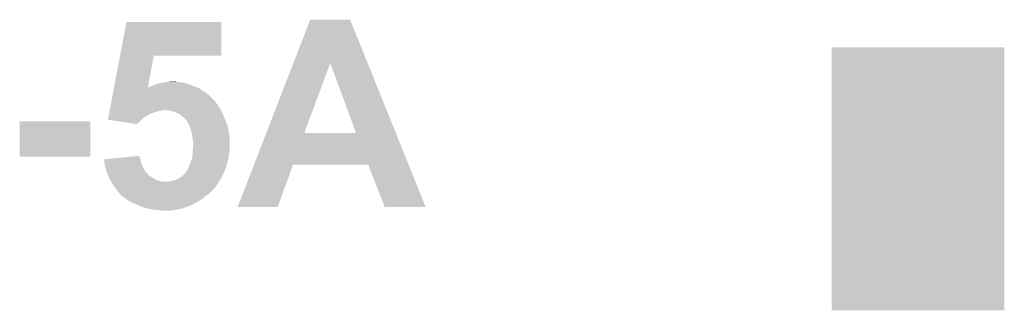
# Model space of a CAD drawing. Extents: x -0.05 to 0.95, y -0.15 to 2.1.
# Tile 30 of 35: x 0.246 to 0.448, y 1.4938 to 1.5534. Entities that reach past the tile are written whole.
import ezdxf

# ---------------------------------------------------------------- set-up
doc = ezdxf.new("R2010")
doc.units = 0
doc.layers.get('0').update_dxf_attribs({"linetype": 'CONTINUOUS'})
doc.layers.add('HALL_CURRENT_24_V100_GTO', color=14, linetype='CONTINUOUS')
doc.layers.add('HALL_CURRENT_24_V100_GTS', color=12, linetype='CONTINUOUS')

# ---------------------------------------------------------------- blocks, each defined once
blk = doc.blocks.new('RECTANGLE_82')
blk.add_solid([(0.0177, 0.02695), (0.0177, -0.02695), (-0.0177, 0.02695), (-0.0177, -0.02695)])

msp = doc.modelspace()

# ---------------------------------------------------------------- linework, layer by layer
at = {"layer": 'HALL_CURRENT_24_V100_GTO'}
for points in [[(0.30215, 1.5445), (0.3056, 1.5534), (0.31739, 1.5445), (0.3138, 1.5534)], [(0.3056, 1.5534), (0.3056, 1.5534), (0.3138, 1.5534), (0.3056, 1.5534)], [(0.26659, 1.546), (0.2679, 1.5529), (0.2874, 1.546), (0.2874, 1.5529)], [(0.2679, 1.5529), (0.2679, 1.5529), (0.2874, 1.5529), (0.2679, 1.5529)], [(0.26535, 1.5395), (0.26659, 1.546), (0.2723, 1.5395), (0.2735, 1.546)], [(0.26659, 1.546), (0.26659, 1.546), (0.2735, 1.546), (0.2874, 1.546)], [(0.2966, 1.5302), (0.30215, 1.5445), (0.3044, 1.5302), (0.3097, 1.5445)], [(0.315, 1.5302), (0.3097, 1.5445), (0.32316, 1.5302), (0.31739, 1.5445)], [(0.26522, 1.5388), (0.26532, 1.5393), (0.2836, 1.5388), (0.2829, 1.5393)], [(0.26532, 1.5393), (0.26535, 1.5395), (0.2829, 1.5393), (0.28243, 1.5395)], [(0.26535, 1.5395), (0.26535, 1.5395), (0.2723, 1.5395), (0.2724, 1.5395)], [(0.2724, 1.5395), (0.2728, 1.5397), (0.28243, 1.5395), (0.28197, 1.5397)], [(0.2728, 1.5397), (0.2733, 1.5399), (0.28197, 1.5397), (0.2815, 1.5399)], [(0.2733, 1.5399), (0.2739, 1.5401), (0.2815, 1.5399), (0.28085, 1.5401)], [(0.2739, 1.5401), (0.27437, 1.5403), (0.28085, 1.5401), (0.2802, 1.5403)], [(0.27437, 1.5403), (0.2746, 1.5404), (0.2802, 1.5403), (0.2799, 1.5404)], [(0.2746, 1.5404), (0.2755, 1.5405), (0.2799, 1.5404), (0.2796, 1.5405)], [(0.2755, 1.5405), (0.27595, 1.5406), (0.2796, 1.5405), (0.2791, 1.5406)], [(0.27595, 1.5406), (0.2764, 1.5407), (0.2786, 1.5406), (0.2782, 1.5407)], [(0.2764, 1.5407), (0.2774, 1.5408), (0.2782, 1.5407), (0.2779, 1.5408)], [(0.2774, 1.5408), (0.2774, 1.5408), (0.2779, 1.5408), (0.2774, 1.5408)], [(0.26484, 1.5368), (0.26503, 1.5378), (0.286, 1.5368), (0.285, 1.5378)], [(0.26503, 1.5378), (0.26513, 1.5383), (0.285, 1.5378), (0.2844, 1.5383)], [(0.26513, 1.5383), (0.26522, 1.5388), (0.2844, 1.5383), (0.2836, 1.5388)], [(0.26454, 1.5352), (0.26463, 1.5357), (0.2871, 1.5352), (0.2868, 1.5357)], [(0.26463, 1.5357), (0.26478, 1.5365), (0.2868, 1.5357), (0.2862, 1.5365)], [(0.26478, 1.5365), (0.26484, 1.5368), (0.2862, 1.5365), (0.286, 1.5368)], [(0.26412, 1.533), (0.2642, 1.5334), (0.2711, 1.533), (0.2716, 1.5334)], [(0.2642, 1.5334), (0.26425, 1.5337), (0.2716, 1.5334), (0.2721, 1.5337)], [(0.26425, 1.5337), (0.26435, 1.5342), (0.2721, 1.5337), (0.273, 1.5342)], [(0.26435, 1.5342), (0.2644, 1.5345), (0.273, 1.5342), (0.2739, 1.5345)], [(0.2644, 1.5345), (0.26444, 1.5347), (0.2739, 1.5345), (0.2747, 1.5347)], [(0.26444, 1.5347), (0.26446, 1.5348), (0.2747, 1.5347), (0.2752, 1.5348)], [(0.26446, 1.5348), (0.26448, 1.5349), (0.2752, 1.5348), (0.2755, 1.5349)], [(0.26448, 1.5349), (0.26454, 1.5352), (0.28725, 1.5349), (0.2871, 1.5352)], [(0.26448, 1.5349), (0.26448, 1.5349), (0.2755, 1.5349), (0.2758, 1.5349)], [(0.2767, 1.5348), (0.2758, 1.5349), (0.2873, 1.5348), (0.28725, 1.5349)], [(0.2775, 1.5346), (0.2767, 1.5348), (0.2874, 1.5346), (0.2873, 1.5348)], [(0.2789, 1.534), (0.2775, 1.5346), (0.2877, 1.534), (0.2874, 1.5346)], [(0.2793, 1.5336), (0.2789, 1.534), (0.28787, 1.5336), (0.2877, 1.534)], [(0.2797, 1.5333), (0.2793, 1.5336), (0.288, 1.5333), (0.28787, 1.5336)], [(0.28, 1.533), (0.2797, 1.5333), (0.28811, 1.533), (0.288, 1.5333)], [(0.246, 1.5253), (0.246, 1.5326), (0.2605, 1.5253), (0.2605, 1.5326)], [(0.246, 1.5326), (0.246, 1.5326), (0.2605, 1.5326), (0.246, 1.5326)], [(0.2641, 1.5329), (0.26412, 1.533), (0.271, 1.5329), (0.2711, 1.533)], [(0.2701, 1.532), (0.2641, 1.5329), (0.2701, 1.532), (0.271, 1.5329)], [(0.28036, 1.5325), (0.28, 1.533), (0.2883, 1.5325), (0.28811, 1.533)], [(0.2805, 1.5323), (0.28036, 1.5325), (0.28839, 1.5323), (0.2883, 1.5325)], [(0.28075, 1.5318), (0.2805, 1.5323), (0.2886, 1.5318), (0.28839, 1.5323)], [(0.2809, 1.5315), (0.28075, 1.5318), (0.28867, 1.5315), (0.2886, 1.5318)], [(0.2811, 1.5309), (0.2809, 1.5315), (0.2888, 1.5309), (0.28867, 1.5315)], [(0.2812, 1.5306), (0.2811, 1.5309), (0.28886, 1.5306), (0.2888, 1.5309)], [(0.28136, 1.5299), (0.2812, 1.5306), (0.289, 1.5299), (0.28886, 1.5306)], [(0.2814, 1.5297), (0.28136, 1.5299), (0.28902, 1.5297), (0.289, 1.5299)], [(0.2815, 1.5289), (0.2814, 1.5297), (0.2891, 1.5289), (0.28902, 1.5297)], [(0.29408, 1.5237), (0.2966, 1.5302), (0.32579, 1.5237), (0.32316, 1.5302)], [(0.2966, 1.5302), (0.2966, 1.5302), (0.315, 1.5302), (0.3044, 1.5302)], [(0.2816, 1.5283), (0.2815, 1.5289), (0.2891, 1.5283), (0.2891, 1.5289)], [(0.28152, 1.5267), (0.2816, 1.5277), (0.2891, 1.5267), (0.2891, 1.5277)], [(0.2816, 1.5277), (0.2816, 1.5283), (0.2891, 1.5277), (0.2891, 1.5283)], [(0.2633, 1.5248), (0.26748, 1.5252), (0.27076, 1.5248), (0.2706, 1.5252)], [(0.26748, 1.5252), (0.2706, 1.5255), (0.2706, 1.5252), (0.2706, 1.5255)], [(0.28133, 1.525), (0.2814, 1.5252), (0.2888, 1.525), (0.28883, 1.5252)], [(0.2814, 1.5252), (0.28148, 1.5262), (0.28883, 1.5252), (0.289, 1.5262)], [(0.28148, 1.5262), (0.2815, 1.5264), (0.289, 1.5262), (0.28904, 1.5264)], [(0.2815, 1.5264), (0.28152, 1.5267), (0.28904, 1.5264), (0.2891, 1.5267)], [(0.26331, 1.5247), (0.2633, 1.5248), (0.2708, 1.5247), (0.27076, 1.5248)], [(0.26338, 1.5241), (0.26331, 1.5247), (0.2709, 1.5241), (0.2708, 1.5247)], [(0.2634, 1.5239), (0.26338, 1.5241), (0.27097, 1.5239), (0.2709, 1.5241)], [(0.26349, 1.5235), (0.2634, 1.5239), (0.2711, 1.5235), (0.27097, 1.5239)], [(0.2636, 1.523), (0.26349, 1.5235), (0.27139, 1.523), (0.2711, 1.5235)], [(0.2805, 1.5228), (0.2808, 1.5235), (0.28818, 1.5228), (0.28843, 1.5235)], [(0.2808, 1.5235), (0.28087, 1.5237), (0.28843, 1.5235), (0.2885, 1.5237)], [(0.28087, 1.5237), (0.2811, 1.5243), (0.2885, 1.5237), (0.28864, 1.5243)], [(0.2811, 1.5243), (0.28133, 1.525), (0.28864, 1.5243), (0.2888, 1.525)], [(0.2907, 1.515), (0.29408, 1.5237), (0.2989, 1.515), (0.3021, 1.5237)], [(0.29408, 1.5237), (0.29408, 1.5237), (0.3021, 1.5237), (0.3175, 1.5237)], [(0.3209, 1.515), (0.3175, 1.5237), (0.3293, 1.515), (0.32579, 1.5237)], [(0.26367, 1.5228), (0.2636, 1.523), (0.2715, 1.5228), (0.27139, 1.523)], [(0.26387, 1.5222), (0.26367, 1.5228), (0.2719, 1.5222), (0.2715, 1.5228)], [(0.26407, 1.5216), (0.26387, 1.5222), (0.2724, 1.5216), (0.2719, 1.5222)], [(0.2641, 1.5215), (0.26407, 1.5216), (0.2725, 1.5215), (0.2724, 1.5216)], [(0.26415, 1.5214), (0.2641, 1.5215), (0.2727, 1.5214), (0.2725, 1.5215)], [(0.26426, 1.5212), (0.26415, 1.5214), (0.273, 1.5212), (0.2727, 1.5214)], [(0.26458, 1.5206), (0.26426, 1.5212), (0.274, 1.5206), (0.273, 1.5212)], [(0.2787, 1.5209), (0.2794, 1.5214), (0.28734, 1.5209), (0.28756, 1.5214)], [(0.2794, 1.5214), (0.2795, 1.5215), (0.28756, 1.5214), (0.2876, 1.5215)], [(0.2795, 1.5215), (0.28, 1.522), (0.2876, 1.5215), (0.28785, 1.522)], [(0.28, 1.5222), (0.2801, 1.5223), (0.28795, 1.5222), (0.288, 1.5223)], [(0.28, 1.522), (0.28, 1.5222), (0.28785, 1.522), (0.28795, 1.5222)], [(0.2801, 1.5223), (0.2802, 1.5224), (0.288, 1.5223), (0.28804, 1.5224)], [(0.2802, 1.5224), (0.2805, 1.5228), (0.28804, 1.5224), (0.28818, 1.5228)], [(0.26469, 1.5204), (0.26458, 1.5206), (0.2746, 1.5204), (0.274, 1.5206)], [(0.2648, 1.5202), (0.26469, 1.5204), (0.2753, 1.5202), (0.2746, 1.5204)], [(0.26486, 1.5201), (0.2648, 1.5202), (0.2868, 1.5201), (0.28687, 1.5202)], [(0.2651, 1.5197), (0.26486, 1.5201), (0.28655, 1.5197), (0.2868, 1.5201)], [(0.26537, 1.5193), (0.2651, 1.5197), (0.2863, 1.5193), (0.28655, 1.5197)], [(0.2655, 1.5191), (0.26537, 1.5193), (0.2862, 1.5191), (0.2863, 1.5193)], [(0.2664, 1.5179), (0.2655, 1.5191), (0.285, 1.5179), (0.2862, 1.5191)], [(0.2764, 1.5202), (0.2774, 1.5204), (0.28687, 1.5202), (0.28701, 1.5204)], [(0.2774, 1.5204), (0.278, 1.5206), (0.28701, 1.5204), (0.28716, 1.5206)], [(0.278, 1.5206), (0.27847, 1.5208), (0.28716, 1.5206), (0.2873, 1.5208)], [(0.27847, 1.5208), (0.2787, 1.5209), (0.2873, 1.5208), (0.28734, 1.5209)], [(0.26653, 1.5177), (0.2664, 1.5179), (0.2848, 1.5177), (0.285, 1.5179)], [(0.2666, 1.5176), (0.26653, 1.5177), (0.28465, 1.5176), (0.2848, 1.5177)], [(0.2669, 1.5174), (0.2666, 1.5176), (0.28435, 1.5174), (0.28465, 1.5176)], [(0.26695, 1.5173), (0.2669, 1.5174), (0.2842, 1.5173), (0.28435, 1.5174)], [(0.267, 1.5172), (0.26695, 1.5173), (0.28408, 1.5172), (0.2842, 1.5173)], [(0.2672, 1.5171), (0.2671, 1.5172), (0.28396, 1.5171), (0.28408, 1.5172)], [(0.26762, 1.5168), (0.2672, 1.5171), (0.2836, 1.5168), (0.28396, 1.5171)], [(0.2679, 1.5166), (0.26762, 1.5168), (0.28332, 1.5166), (0.2836, 1.5168)], [(0.26835, 1.5163), (0.2679, 1.5166), (0.2829, 1.5163), (0.28332, 1.5166)], [(0.2685, 1.5162), (0.26835, 1.5163), (0.2827, 1.5162), (0.2829, 1.5163)], [(0.2691, 1.5159), (0.2685, 1.5162), (0.2821, 1.5159), (0.2827, 1.5162)], [(0.2693, 1.5158), (0.2691, 1.5159), (0.28194, 1.5158), (0.2821, 1.5159)], [(0.27, 1.5155), (0.2693, 1.5158), (0.28146, 1.5155), (0.28194, 1.5158)], [(0.27025, 1.5154), (0.27, 1.5155), (0.2813, 1.5154), (0.28146, 1.5155)], [(0.271, 1.5151), (0.27025, 1.5154), (0.2804, 1.5151), (0.2813, 1.5154)], [(0.2715, 1.5149), (0.271, 1.5151), (0.2799, 1.5149), (0.2804, 1.5151)], [(0.3293, 1.515), (0.3293, 1.515), (0.3293, 1.515), (0.3209, 1.515)], [(0.27237, 1.5147), (0.2715, 1.5149), (0.2794, 1.5147), (0.2799, 1.5149)], [(0.2728, 1.5146), (0.27237, 1.5147), (0.27885, 1.5146), (0.2794, 1.5147)], [(0.2735, 1.5145), (0.2728, 1.5146), (0.2783, 1.5145), (0.27885, 1.5146)], [(0.274, 1.5144), (0.2735, 1.5145), (0.2777, 1.5144), (0.2783, 1.5145)], [(0.275, 1.5143), (0.2746, 1.5144), (0.2771, 1.5143), (0.2777, 1.5144)]]:
    msp.add_solid(points, dxfattribs=at)

# ---------------------------------------------------------------- block references
at = {"layer": 'HALL_CURRENT_24_V100_GTS'}
msp.add_blockref('RECTANGLE_82', (0.4303, 1.5208), dxfattribs=at)

doc.saveas('drawing.dxf')
